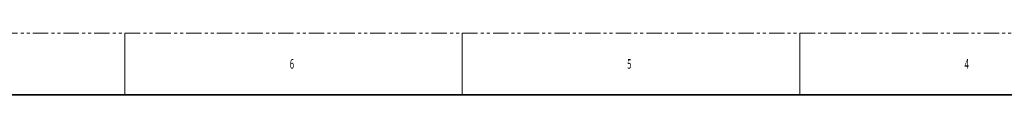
# Model space of a CAD drawing. Header units: millimetres. Extents: x 2 to 1120, y -2 to 861.
# Tile 100 of 226: x 238 to 646, y 836 to 861. Entities that reach past the tile are written whole.
import ezdxf

# ---------------------------------------------------------------- set-up
doc = ezdxf.new("R2010")
doc.units = ezdxf.units.MM
doc.linetypes.add('PHANTOM', pattern=[12.7, 6.35, -1.27, 1.27, -1.27, 1.27, -1.27])
doc.styles.add('SLDTEXTSTYLE1', font='meiryo.ttc', dxfattribs={"width": 0.6})

msp = doc.modelspace()

# ---------------------------------------------------------------- linework, layer by layer
at = {"color": 7, "linetype": 'PHANTOM', "lineweight": 18}
msp.add_line((2.3854, 861.358), (1119.9854, 861.358), dxfattribs=at)
at = {"color": 7, "linetype": 'Continuous', "lineweight": 18}
for p, q in [((281.7854, 861.358), (281.7854, 835.958)), ((421.4854, 861.358), (421.4854, 835.958)), ((561.1854, 861.358), (561.1854, 835.958))]:
    msp.add_line(p, q, dxfattribs=at)
at = {"color": 7, "linetype": 'Continuous', "lineweight": 35}
msp.add_line((15.0854, 835.958), (1107.2854, 835.958), dxfattribs=at)

# ---------------------------------------------------------------- texts
at = {"color": 7, "linetype": 'Continuous', "lineweight": 0, "char_height": 3.9688, "attachment_point": 1, "style": 'SLDTEXTSTYLE1'}
for s, insert in [('6', (350.0479, 850.6872)), ('5', (489.7479, 850.6872)), ('4', (629.4479, 850.6872))]:
    msp.add_mtext(s, dxfattribs=dict(at, insert=insert))

doc.saveas('drawing.dxf')
